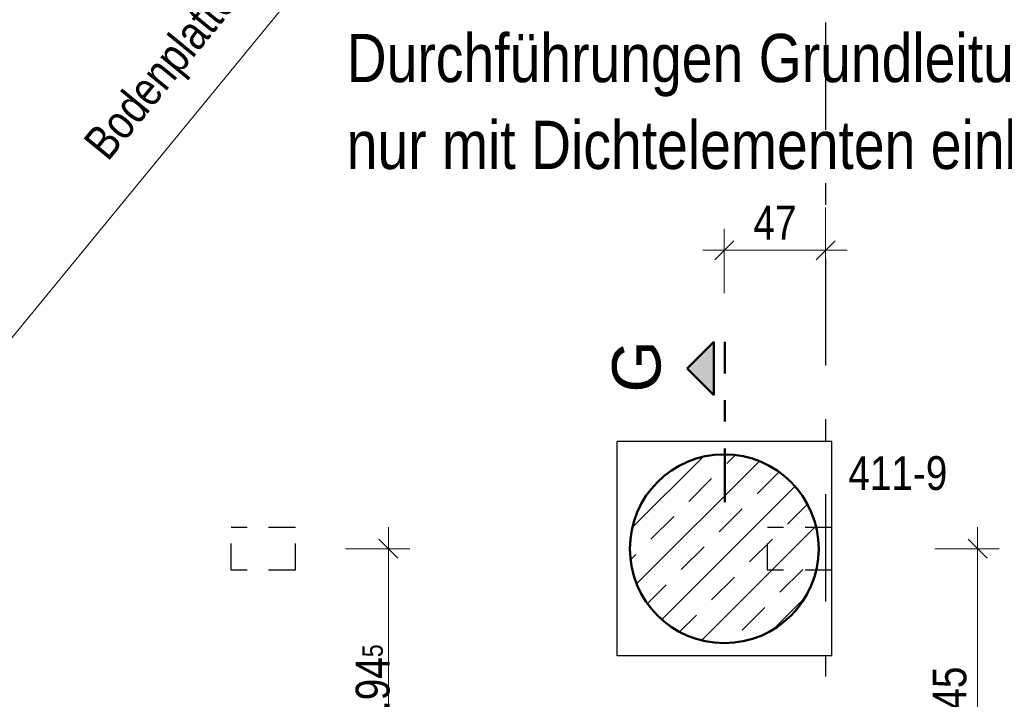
# Model space of a CAD drawing. Header units: millimetres. Extents: x -50 to 85, y 0 to 206.
# Tile 99 of 152: x 39.13 to 43.72, y 24.36 to 27.53. Entities that reach past the tile are written whole.
import ezdxf

# ---------------------------------------------------------------- set-up
doc = ezdxf.new("R2010")
doc.units = ezdxf.units.MM
for name, pattern in [('DASHDOT', [1, 0.5, -0.25, 0, -0.25]), ('DASHDOTX2', [2, 1, -0.5, 0, -0.5]), ('HIDDEN', [0.375, 0.25, -0.125])]:
    doc.linetypes.add(name, pattern=pattern)
for name, color, linetype, lineweight in [('Achsen', 7, 'Continuous', 20), ('Schraffuren', 7, 'Continuous', 20), ('Verdeckte Kanten', 7, 'Continuous', 20)]:
    doc.layers.add(name, color=color, linetype=linetype, lineweight=lineweight)
doc.styles.add('Arial', font='arial.ttf')
doc.styles.add('Arial Narrow', font='ARIALN.TTF')
doc.dimstyles.new('Arch_Strakon_dimstyle', dxfattribs={"dimtxt": 15.75, "dimasz": 1, "dimexe": 1.25, "dimexo": 0.0625, "dimgap": 1, "dimtad": 0, "dimdec": 5, "dimzin": 12, "dimdsep": 46, "dimtxsty": 'Arial Narrow', "dimblk": 'Arrowhead_Tick', "dimsah": 1, "dimcen": 0, "dimse1": 1, "dimse2": 1, "dimclrd": 6, "dimclrt": 2, "dimazin": 0, "dimtfac": 1, "dimtdec": 4, "dimtmove": 0, "dimatfit": 3, "dimldrblk": 'NONE', "dimfxl": 1, "dimtvp": 1, "dimtolj": 1, "dimtzin": 0, "dimlwd": 13, "dimarcsym": 2})

# ---------------------------------------------------------------- blocks, each defined once
blk = doc.blocks.new('Arrowhead_Tick')
at = {"color": 0, "linetype": 'Continuous', "lineweight": -2}
for p, q in [((0, 20), (0, -10)), ((-1, 0), (0, 0)), ((10, 0), (0, 0))]:
    blk.add_line(p, q, dxfattribs=at)
at = {"color": 2, "linetype": 'Continuous', "lineweight": 35}
blk.add_line((4.42, 4.42), (-4.42, -4.42), dxfattribs=at)
blk = doc.blocks.new('*D345')
at = {"color": 6, "linetype": 'Continuous', "lineweight": 13}
blk.add_line((43.5953, 23.618), (43.5953, 25.0481), dxfattribs=at)
at = {"layer": 'Defpoints', "color": 0}
for p in [(42.4146, 25.0581), (43.5953, 25.0581), (43.0371, 23.608)]:
    blk.add_point(p, dxfattribs=at)
at = {"color": 6, "lineweight": 13, "xscale": 0.01, "yscale": 0.01, "zscale": 0.01}
for p, rotation in [((43.5953, 25.0581), 90), ((43.5953, 23.608), 270)]:
    blk.add_blockref('Arrowhead_Tick', p, dxfattribs=dict(at, rotation=rotation))
at = {"color": 2, "lineweight": 35, "insert": (43.4649, 24.333), "char_height": 0.1575, "attachment_point": 5, "rotation": 90, "style": 'Arial Narrow'}
blk.add_mtext('\\A1;1.45', dxfattribs=at)
blk = doc.blocks.new('_None')
blk = doc.blocks.new('*D360')
at = {"color": 6, "linetype": 'Continuous', "lineweight": 13}
blk.add_line((40.8495, 23.1255), (40.8495, 25.0481), dxfattribs=at)
at = {"layer": 'Defpoints', "color": 0}
for p in [(40.8495, 25.0581), (42.4146, 25.0581), (42.2538, 23.1155)]:
    blk.add_point(p, dxfattribs=at)
at = {"color": 6, "lineweight": 13, "xscale": 0.01, "yscale": 0.01, "zscale": 0.01}
for p, rotation in [((40.8495, 25.0581), 90), ((40.8495, 23.1155), 270)]:
    blk.add_blockref('Arrowhead_Tick', p, dxfattribs=dict(at, rotation=rotation))
at = {"color": 2, "lineweight": 35, "insert": (40.777, 24.4068), "char_height": 0.1575, "attachment_point": 5, "rotation": 90, "style": 'Arial Narrow'}
blk.add_mtext('\\A1;1.94{\\A1;\\H.6x;\\S5;}', dxfattribs=at)
blk = doc.blocks.new('*D370')
at = {"color": 6, "linetype": 'Continuous', "lineweight": 13}
blk.add_line((42.4246, 26.45), (42.8765, 26.45), dxfattribs=at)
at = {"layer": 'Defpoints', "color": 0}
for p in [(42.8865, 26.45), (42.8865, 25.5581), (42.4146, 25.0581)]:
    blk.add_point(p, dxfattribs=at)
at = {"color": 6, "lineweight": 13, "xscale": 0.01, "yscale": 0.01, "zscale": 0.01}
blk.add_blockref('Arrowhead_Tick', (42.8865, 26.45), dxfattribs=at)
at = {"color": 6, "lineweight": 13, "xscale": 0.01, "yscale": 0.01, "zscale": 0.01, "rotation": 180}
blk.add_blockref('Arrowhead_Tick', (42.4146, 26.45), dxfattribs=at)
at = {"color": 2, "lineweight": 35, "insert": (42.6506, 26.5787), "char_height": 0.1575, "attachment_point": 5, "style": 'Arial Narrow'}
blk.add_mtext('\\A1;47', dxfattribs=at)

msp = doc.modelspace()

# ---------------------------------------------------------------- hatches: boundary and pattern name
at = {"lineweight": 35, "true_color": 0x0000ff}
msp.add_hatch(color=5, dxfattribs=at).paths.add_polyline_path([(42.2416338, 25.8986839), (42.3666338, 25.7736839), (42.3666338, 26.0236839)])
at = {"layer": 'Schraffuren', "lineweight": 13}
h = msp.add_hatch(dxfattribs=at)
h.set_pattern_fill('bB', color=6, scale=0.01, angle=45, style=0, pattern_type=2)
h.set_pattern_definition([(45, (0, 0), (-0.14142136, 0.14142136), [0.15, -0.1]), (45, (-0.07071, 0.07071), (-0.14142136, 0.14142136), [])])
h.paths.add_polyline_path([(42.8545799, 25.058094), (42.8545399, 25.0640265), (42.8544199, 25.0699579), (42.85422, 25.0758871), (42.8539401, 25.081813), (42.8535804, 25.0877347), (42.8531409, 25.093651), (42.8526216, 25.0995608), (42.8520227, 25.105463), (42.8513442, 25.1113567), (42.8505864, 25.1172407), (42.8497493, 25.1231139), (42.8488331, 25.1289753), (42.847838, 25.1348238), (42.846764, 25.1406584), (42.8456116, 25.1464779), (42.8443807, 25.1522814), (42.8430717, 25.1580678), (42.8416849, 25.163836), (42.8402203, 25.1695849), (42.8386784, 25.1753136), (42.8370594, 25.181021), (42.8353636, 25.1867061), (42.8335913, 25.1923677), (42.8317429, 25.198005), (42.8298185, 25.2036168), (42.8278187, 25.2092022), (42.8257438, 25.2147601), (42.8235941, 25.2202895), (42.8213701, 25.2257894), (42.8190721, 25.2312588), (42.8167006, 25.2366968), (42.814256, 25.2421023), (42.8117387, 25.2474743), (42.8091492, 25.2528119), (42.806488, 25.2581141), (42.8037556, 25.26338), (42.8009523, 25.2686085), (42.7980789, 25.2737988), (42.7951357, 25.2789498), (42.7921234, 25.2840607), (42.7890424, 25.2891305), (42.7858933, 25.2941583), (42.7826768, 25.2991432), (42.7793933, 25.3040843), (42.7760435, 25.3089806), (42.772628, 25.3138314), (42.7691474, 25.3186356), (42.7656023, 25.3233925), (42.7619934, 25.3281012), (42.7583214, 25.3327607), (42.7545869, 25.3373704), (42.7507905, 25.3419292), (42.7469331, 25.3464365), (42.7430152, 25.3508914), (42.7390376, 25.355293), (42.735001, 25.3596406), (42.7309062, 25.3639333), (42.7267539, 25.3681705), (42.7225448, 25.3723513), (42.7182797, 25.376475), (42.7139594, 25.3805408), (42.7095847, 25.384548), (42.7051564, 25.3884958), (42.7006752, 25.3923835), (42.6961421, 25.3962105), (42.6915577, 25.399976), (42.686923, 25.4036794), (42.6822388, 25.4073199), (42.6775059, 25.410897), (42.6727252, 25.4144099), (42.6678976, 25.4178581), (42.663024, 25.4212408), (42.6581051, 25.4245575), (42.653142, 25.4278076), (42.6481356, 25.4309905), (42.6430866, 25.4341056), (42.6379962, 25.4371523), (42.6328651, 25.4401301), (42.6276943, 25.4430385), (42.6224848, 25.4458769), (42.6172375, 25.4486448), (42.6119534, 25.4513417), (42.6066333, 25.4539671), (42.6012784, 25.4565205), (42.5958895, 25.4590016), (42.5904677, 25.4614097), (42.5850138, 25.4637445), (42.579529, 25.4660055), (42.5740142, 25.4681924), (42.5684705, 25.4703048), (42.5628987, 25.4723422), (42.5573, 25.4743043), (42.5516753, 25.4761907), (42.5460257, 25.4780012), (42.5403523, 25.4797353), (42.5346559, 25.4813927), (42.5289377, 25.4829732), (42.5231988, 25.4844764), (42.5174401, 25.4859022), (42.5116627, 25.4872501), (42.5058676, 25.4885201), (42.5000559, 25.4897118), (42.4942288, 25.490825), (42.4883871, 25.4918595), (42.482532, 25.4928152), (42.4766645, 25.4936919), (42.4707858, 25.4944894), (42.4648969, 25.4952075), (42.4589988, 25.4958462), (42.4530926, 25.4964053), (42.4471794, 25.4968847), (42.4412603, 25.4972844), (42.4353364, 25.4976042), (42.4294086, 25.4978441), (42.4234782, 25.4980041), (42.4175462, 25.4980841), (42.4116136, 25.4980841), (42.4056816, 25.4980041), (42.3997512, 25.4978441), (42.3938234, 25.4976042), (42.3878995, 25.4972844), (42.3819804, 25.4968847), (42.3760672, 25.4964053), (42.370161, 25.4958462), (42.3642629, 25.4952075), (42.358374, 25.4944894), (42.3524953, 25.4936919), (42.3466278, 25.4928152), (42.3407727, 25.4918595), (42.334931, 25.490825), (42.3291039, 25.4897118), (42.3232922, 25.4885201), (42.3174971, 25.4872501), (42.3117197, 25.4859022), (42.305961, 25.4844764), (42.3002221, 25.4829732), (42.2945039, 25.4813927), (42.2888075, 25.4797353), (42.2831341, 25.4780012), (42.2774845, 25.4761907), (42.2718598, 25.4743043), (42.2662611, 25.4723422), (42.2606893, 25.4703048), (42.2551456, 25.4681924), (42.2496308, 25.4660055), (42.244146, 25.4637445), (42.2386921, 25.4614097), (42.2332703, 25.4590016), (42.2278814, 25.4565205), (42.2225265, 25.4539671), (42.2172064, 25.4513417), (42.2119223, 25.4486448), (42.206675, 25.4458769), (42.2014655, 25.4430385), (42.1962947, 25.4401301), (42.1911636, 25.4371523), (42.1860732, 25.4341056), (42.1810242, 25.4309905), (42.1760178, 25.4278076), (42.1710547, 25.4245575), (42.1661359, 25.4212408), (42.1612622, 25.4178581), (42.1564346, 25.4144099), (42.1516539, 25.410897), (42.146921, 25.4073199), (42.1422368, 25.4036794), (42.1376021, 25.399976), (42.1330177, 25.3962105), (42.1284846, 25.3923835), (42.1240034, 25.3884958), (42.1195751, 25.384548), (42.1152004, 25.3805408), (42.1108801, 25.376475), (42.106615, 25.3723513), (42.1024059, 25.3681705), (42.0982536, 25.3639333), (42.0941588, 25.3596406), (42.0901222, 25.355293), (42.0861446, 25.3508914), (42.0822267, 25.3464365), (42.0783693, 25.3419292), (42.0745729, 25.3373704), (42.0708384, 25.3327607), (42.0671664, 25.3281012), (42.0635575, 25.3233925), (42.0600124, 25.3186356), (42.0565318, 25.3138314), (42.0531163, 25.3089806), (42.0497665, 25.3040843), (42.046483, 25.2991432), (42.0432665, 25.2941583), (42.0401174, 25.2891305), (42.0370364, 25.2840607), (42.0340241, 25.2789498), (42.0310809, 25.2737988), (42.0282075, 25.2686085), (42.0254042, 25.26338), (42.0226718, 25.2581141), (42.0200106, 25.2528119), (42.0174211, 25.2474743), (42.0149038, 25.2421023), (42.0124592, 25.2366968), (42.0100877, 25.2312588), (42.0077897, 25.2257894), (42.0055657, 25.2202895), (42.003416, 25.2147601), (42.0013411, 25.2092022), (41.9993413, 25.2036168), (41.997417, 25.198005), (41.9955685, 25.1923677), (41.9937962, 25.1867061), (41.9921004, 25.181021), (41.9904814, 25.1753136), (41.9889395, 25.1695849), (41.9874749, 25.163836), (41.9860881, 25.1580678), (41.9847791, 25.1522814), (41.9835482, 25.1464779), (41.9823958, 25.1406584), (41.9813218, 25.1348238), (41.9803267, 25.1289753), (41.9794105, 25.1231139), (41.9785734, 25.1172407), (41.9778156, 25.1113567), (41.9771371, 25.105463), (41.9765382, 25.0995608), (41.976019, 25.093651), (41.9755794, 25.0877347), (41.9752197, 25.081813), (41.9749398, 25.0758871), (41.9747399, 25.0699579), (41.9746199, 25.0640265), (41.9745799, 25.058094), (41.9746199, 25.0521616), (41.9747399, 25.0462302), (41.9749398, 25.040301), (41.9752197, 25.0343751), (41.9755794, 25.0284534), (41.976019, 25.0225371), (41.9765382, 25.0166273), (41.9771371, 25.0107251), (41.9778156, 25.0048314), (41.9785734, 24.9989474), (41.9794105, 24.9930742), (41.9803267, 24.9872128), (41.9813218, 24.9813643), (41.9823958, 24.9755297), (41.9835482, 24.9697102), (41.9847791, 24.9639067), (41.9860881, 24.9581203), (41.9874749, 24.9523521), (41.9889395, 24.9466032), (41.9904814, 24.9408745), (41.9921004, 24.9351671), (41.9937962, 24.929482), (41.9955685, 24.9238204), (41.997417, 24.9181831), (41.9993413, 24.9125713), (42.0013411, 24.9069859), (42.003416, 24.901428), (42.0055657, 24.8958986), (42.0077897, 24.8903987), (42.0100877, 24.8849293), (42.0124592, 24.8794913), (42.0149038, 24.8740858), (42.0174211, 24.8687138), (42.0200106, 24.8633762), (42.0226718, 24.858074), (42.0254042, 24.8528081), (42.0282075, 24.8475796), (42.0310809, 24.8423893), (42.0340241, 24.8372383), (42.0370364, 24.8321274), (42.0401174, 24.8270576), (42.0432665, 24.8220298), (42.046483, 24.8170449), (42.0497665, 24.8121038), (42.0531163, 24.8072075), (42.0565318, 24.8023567), (42.0600124, 24.7975525), (42.0635575, 24.7927956), (42.0671664, 24.7880869), (42.0708384, 24.7834274), (42.0745729, 24.7788177), (42.0783693, 24.7742588), (42.0822267, 24.7697516), (42.0861446, 24.7652967), (42.0901222, 24.7608951), (42.0941588, 24.7565475), (42.0982536, 24.7522548), (42.1024059, 24.7480176), (42.106615, 24.7438368), (42.1108801, 24.7397131), (42.1152004, 24.7356473), (42.1195751, 24.7316401), (42.1240034, 24.7276923), (42.1284846, 24.7238046), (42.1330177, 24.7199776), (42.1376021, 24.7162121), (42.1422368, 24.7125087), (42.146921, 24.7088682), (42.1516539, 24.7052911), (42.1564346, 24.7017782), (42.1612622, 24.69833), (42.1661359, 24.6949473), (42.1710547, 24.6916306), (42.1760178, 24.6883805), (42.1810242, 24.6851976), (42.1860732, 24.6820825), (42.1911636, 24.6790358), (42.1962947, 24.676058), (42.2014655, 24.6731496), (42.206675, 24.6703112), (42.2119223, 24.6675433), (42.2172064, 24.6648464), (42.2225265, 24.662221), (42.2278814, 24.6596675), (42.2332703, 24.6571865), (42.2386921, 24.6547784), (42.244146, 24.6524436), (42.2496308, 24.6501826), (42.2551456, 24.6479957), (42.2606893, 24.6458833), (42.2662611, 24.6438459), (42.2718598, 24.6418838), (42.2774845, 24.6399974), (42.2831341, 24.6381869), (42.2888075, 24.6364528), (42.2945039, 24.6347954), (42.3002221, 24.6332149), (42.305961, 24.6317117), (42.3117197, 24.6302859), (42.3174971, 24.628938), (42.3232922, 24.627668), (42.3291039, 24.6264763), (42.334931, 24.6253631), (42.3407727, 24.6243286), (42.3466278, 24.6233729), (42.3524953, 24.6224962), (42.358374, 24.6216987), (42.3642629, 24.6209806), (42.370161, 24.6203419), (42.3760672, 24.6197828), (42.3819804, 24.6193034), (42.3878995, 24.6189037), (42.3938234, 24.6185839), (42.3997512, 24.618344), (42.4056816, 24.618184), (42.4116136, 24.618104), (42.4175462, 24.618104), (42.4234782, 24.618184), (42.4294086, 24.618344), (42.4353364, 24.6185839), (42.4412603, 24.6189037), (42.4471794, 24.6193034), (42.4530926, 24.6197828), (42.4589988, 24.6203419), (42.4648969, 24.6209806), (42.4707858, 24.6216987), (42.4766645, 24.6224962), (42.482532, 24.6233729), (42.4883871, 24.6243286), (42.4942288, 24.6253631), (42.5000559, 24.6264763), (42.5058676, 24.627668), (42.5116627, 24.628938), (42.5174401, 24.6302859), (42.5231988, 24.6317117), (42.5289377, 24.6332149), (42.5346559, 24.6347954), (42.5403523, 24.6364528), (42.5460257, 24.6381869), (42.5516753, 24.6399974), (42.5573, 24.6418838), (42.5628987, 24.6438459), (42.5684705, 24.6458833), (42.5740142, 24.6479957), (42.579529, 24.6501826), (42.5850138, 24.6524436), (42.5904677, 24.6547784), (42.5958895, 24.6571865), (42.6012784, 24.6596675), (42.6066333, 24.662221), (42.6119534, 24.6648464), (42.6172375, 24.6675433), (42.6224848, 24.6703112), (42.6276943, 24.6731496), (42.6328651, 24.676058), (42.6379962, 24.6790358), (42.6430866, 24.6820825), (42.6481356, 24.6851976), (42.653142, 24.6883805), (42.6581051, 24.6916306), (42.663024, 24.6949473), (42.6678976, 24.69833), (42.6727252, 24.7017782), (42.6775059, 24.7052911), (42.6822388, 24.7088682), (42.686923, 24.7125087), (42.6915577, 24.7162121), (42.6961421, 24.7199776), (42.7006752, 24.7238046), (42.7051564, 24.7276923), (42.7095847, 24.7316401), (42.7139594, 24.7356473), (42.7182797, 24.7397131), (42.7225448, 24.7438368), (42.7267539, 24.7480176), (42.7309062, 24.7522548), (42.735001, 24.7565475), (42.7390376, 24.7608951), (42.7430152, 24.7652967), (42.7469331, 24.7697516), (42.7507905, 24.7742588), (42.7545869, 24.7788177), (42.7583214, 24.7834274), (42.7619934, 24.7880869), (42.7656023, 24.7927956), (42.7691474, 24.7975525), (42.772628, 24.8023567), (42.7760435, 24.8072075), (42.7793933, 24.8121038), (42.7826768, 24.8170449), (42.7858933, 24.8220298), (42.7890424, 24.8270576), (42.7921234, 24.8321274), (42.7951357, 24.8372383), (42.7980789, 24.8423893), (42.8009523, 24.8475796), (42.8037556, 24.8528081), (42.806488, 24.858074), (42.8091492, 24.8633762), (42.8117387, 24.8687138), (42.814256, 24.8740858), (42.8167006, 24.8794913), (42.8190721, 24.8849293), (42.8213701, 24.8903987), (42.8235941, 24.8958986), (42.8257438, 24.901428), (42.8278187, 24.9069859), (42.8298185, 24.9125713), (42.8317429, 24.9181831), (42.8335913, 24.9238204), (42.8353636, 24.929482), (42.8370594, 24.9351671), (42.8386784, 24.9408745), (42.8402203, 24.9466032), (42.8416849, 24.9523521), (42.8430717, 24.9581203), (42.8443807, 24.9639067), (42.8456116, 24.9697102), (42.846764, 24.9755297), (42.847838, 24.9813643), (42.8488331, 24.9872128), (42.8497493, 24.9930742), (42.8505864, 24.9989474), (42.8513442, 25.0048314), (42.8520227, 25.0107251), (42.8526216, 25.0166273), (42.8531409, 25.0225371), (42.8535804, 25.0284534), (42.8539401, 25.0343751), (42.85422, 25.040301), (42.8544199, 25.0462302), (42.8545399, 25.0521616)])

# ---------------------------------------------------------------- linework, layer by layer
at = {"color": 5, "linetype": 'Continuous', "lineweight": 18}
msp.add_line((33.1871652, 18.8329689), (47.0421652, 35.7429653), dxfattribs=at)
at = {"color": 4, "linetype": 'Continuous', "lineweight": 50}
for p, q in [((42.3666338, 26.0236839), (42.2416338, 25.8986839)), ((42.3666338, 25.7736839), (42.3666338, 26.0236839)), ((42.2416338, 25.8986839), (42.3666338, 25.7736839))]:
    msp.add_line(p, q, dxfattribs=at)
at = {"color": 4, "linetype": 'DASHDOT', "lineweight": 50, "ltscale": 0.5}
msp.add_line((42.4166338, 25.2757516), (42.4166338, 26.0236839), dxfattribs=at)
at = {"color": 3, "linetype": 'Continuous', "lineweight": 25}
for p, q in [((42.9152199, 25.5580967), (41.9152199, 25.5580967)), ((41.9152199, 24.5580967), (41.9152199, 25.5580967)), ((42.9152199, 24.5580967), (42.9152199, 25.5580967)), ((42.9152199, 24.5580967), (41.9152199, 24.5580967))]:
    msp.add_line(p, q, dxfattribs=at)
at = {"color": 9, "linetype": 'Continuous', "lineweight": 0}
msp.add_circle((42.8865329, 25.5580967), 0.00111, dxfattribs=at)
at = {"color": 4, "linetype": 'Continuous', "lineweight": 50}
msp.add_circle((42.4145799, 25.058094), 0.44, dxfattribs=at)
at = {"layer": 'Achsen', "color": 3, "linetype": 'DASHDOTX2', "lineweight": 25, "ltscale": 0.5}
msp.add_line((42.8865329, 38.5121345), (42.8865329, 16.4300152), dxfattribs=at)
at = {"layer": 'Verdeckte Kanten', "color": 3, "linetype": 'HIDDEN', "lineweight": 25, "ltscale": 0.5}
for p, q in [((40.416332, 25.1579704), (40.116332, 25.1579704)), ((40.116332, 24.9579704), (40.116332, 25.1579704)), ((40.416332, 24.9579704), (40.416332, 25.1579704)), ((42.9163388, 25.1579704), (42.6163388, 25.1579704)), ((42.6163388, 24.9579704), (42.6163388, 25.1579704)), ((42.9163388, 24.9579704), (42.9163388, 25.1579704)), ((40.416332, 24.9579704), (40.116332, 24.9579704)), ((42.9163388, 24.9579704), (42.6163388, 24.9579704))]:
    msp.add_line(p, q, dxfattribs=at)

# ---------------------------------------------------------------- texts
at = {"color": 2, "lineweight": 35, "style": 'Arial Narrow'}
msp.add_text('Bodenplatte d= 30 cm OK -0,51 m', height=0.1575, rotation=50.6709, dxfattribs=at).set_placement((39.541801, 26.8598769))
at = {"color": 4, "lineweight": 50, "style": 'Arial Narrow'}
for s, p in [('Durchführungen Grundleitungen durch BP', (40.6550095, 27.2338091)), ('nur mit Dichtelementen einbetonieren!', (40.6550095, 26.8288091))]:
    msp.add_text(s, height=0.225, dxfattribs=at).set_placement(p)
at = {"color": 4, "lineweight": 50, "style": 'Arial'}
msp.add_text('G', height=0.225, rotation=90, dxfattribs=at).set_placement((42.1174236, 25.7863127))
at = {"color": 2, "lineweight": 35, "insert": (43.9762046, 23.0439125), "char_height": 0.1575, "attachment_point": 7, "rotation": 90, "line_spacing_factor": 0.9, "style": 'Arial Narrow'}
msp.add_mtext('2 x WD ø 30 cm, RA = -0.98{\\A1;\\H.6x;\\S5;}', dxfattribs=at)
at = {"layer": 'Schraffuren', "color": 2, "lineweight": 35, "style": 'Arial Narrow'}
msp.add_text('411-9', height=0.1575, dxfattribs=at).set_placement((42.9927842, 25.3323154))

# ---------------------------------------------------------------- dimensions: what is measured, and where the dimension line sits
at = {"lineweight": 35}
dim = msp.add_linear_dim(base=(42.8865329, 26.45), p1=(42.4145799, 25.058094), p2=(42.8865329, 25.5580967), text='47', dimstyle='Arch_Strakon_dimstyle', override={"dimscale": 0.01, "dimtxt": 15.75, "dimasz": 1, "dimgap": 5, "dimtad": 1, "dimjust": 0, "dimtih": 0, "dimtoh": 0, "dimdec": 5, "dimdsep": 46, "dimtxsty": 'Arial Narrow', "dimclrd": 6, "dimclrt": 2, "dimtix": 1, "dimtofl": 255, "dimtmove": 0, "dimatfit": 2, "dimfxl": 0, "dimfxlon": 0, "dimtvp": 31.746032, "dimlwd": 13}, dxfattribs=at)
dim.commit()
dim.dimension.update_dxf_attribs({"geometry": '*D370', "text_midpoint": (42.6505564, 26.45), "dimtype": 160})
for base, p1, text, override, picture, middle in [((40.8495221, 25.058094), (42.2538383, 23.1155429), '1.94{\\A1;\\H.6x;\\S5;}', {"dimscale": 0.01, "dimtxt": 15.75, "dimasz": 1, "dimgap": 5, "dimtad": 0, "dimjust": 0, "dimtih": 0, "dimtoh": 0, "dimdec": 5, "dimdsep": 46, "dimtxsty": 'Arial Narrow', "dimclrd": 6, "dimclrt": 2, "dimtix": 0, "dimtofl": 255, "dimtmove": 2, "dimatfit": 2, "dimfxl": 0, "dimfxlon": 0, "dimtvp": 31.746032, "dimlwd": 13}, '*D360', (40.7770006, 24.406844)), ((43.5953283, 25.058094), (43.0370843, 23.607962), '1.45', {"dimscale": 0.01, "dimtxt": 15.75, "dimasz": 1, "dimgap": 5, "dimtad": 1, "dimjust": 0, "dimtih": 0, "dimtoh": 0, "dimdec": 5, "dimdsep": 46, "dimtxsty": 'Arial Narrow', "dimclrd": 6, "dimclrt": 2, "dimtix": 1, "dimtofl": 255, "dimtmove": 0, "dimatfit": 2, "dimfxl": 0, "dimfxlon": 0, "dimtvp": 31.746032, "dimlwd": 13}, '*D345', (43.5953283, 24.333028))]:
    dim = msp.add_linear_dim(base=base, p1=p1, p2=(42.4145799, 25.058094), angle=90, text=text, dimstyle='Arch_Strakon_dimstyle', override=override, dxfattribs=at)
    dim.commit()
    dim.dimension.update_dxf_attribs({"geometry": picture, "text_midpoint": middle, "dimtype": 160})

doc.saveas('drawing.dxf')
